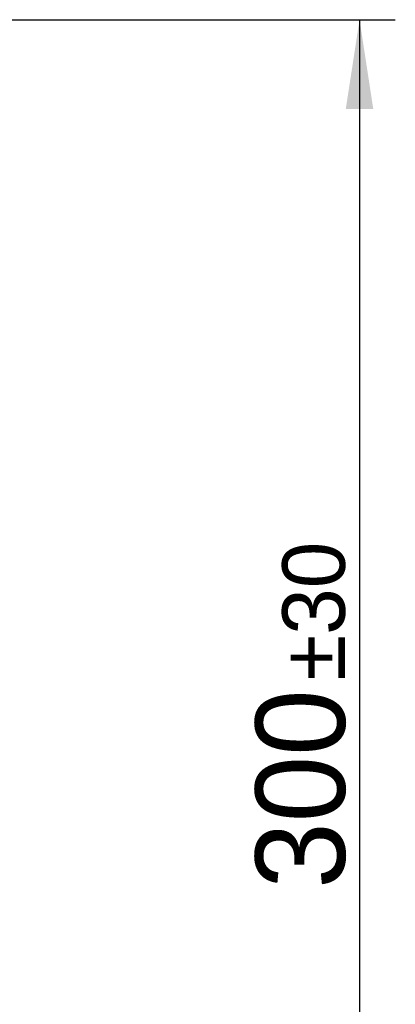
# Model space of a CAD drawing. Header units: millimetres. Extents: x 10 to 584, y 10 to 410.
# Tile 19 of 26: x 253 to 274, y 272 to 327. Entities that reach past the tile are written whole.
import ezdxf

# ---------------------------------------------------------------- set-up
doc = ezdxf.new("R2010")
doc.units = ezdxf.units.MM
doc.header["$LTSCALE"] = 2
doc.linetypes.add('SLD-实线', pattern=[0])
doc.layers.add('细实线层', color=7, linetype='SLD-实线')
doc.styles.add('SLDTEXTSTYLE1', font='txt')
doc.dimstyles.new('SLDDIMSTYLE1', dxfattribs={"dimtxt": 5, "dimasz": 5, "dimexe": 0, "dimexo": 0.0625, "dimgap": 1.25, "dimtad": 2, "dimrnd": 1e-09, "dimzin": 12, "dimdsep": 46, "dimtxsty": 'SLDTEXTSTYLE1', "dimsah": 1, "dimcen": 0.09, "dimadec": 0, "dimazin": 3, "dimtol": 1, "dimtp": 30, "dimtm": 30, "dimtfac": 1, "dimtdec": 0, "dimtofl": 0, "dimtmove": 0, "dimatfit": 3, "dimfxl": 1, "dimfrac": 2, "dimtolj": 1, "dimarcsym": 0})

# ---------------------------------------------------------------- blocks, each defined once
blk = doc.blocks.new('_D_1')
at = {"layer": '细实线层'}
for p, q in [((188.081, 327.375), (274.193, 327.375)), ((272.193, 327.375), (272.193, 247.969)), ((214.421, 247.969), (274.193, 247.969))]:
    blk.add_line(p, q, dxfattribs=at)
for points in [[(272.193, 327.375), (271.423, 322.375), (272.962, 322.375)], [(272.193, 247.969), (272.962, 252.969), (271.423, 252.969)]]:
    blk.add_solid(points, dxfattribs=at)
at = {"layer": '细实线层', "attachment_point": 1, "rotation": 90, "style": 'SLDTEXTSTYLE1'}
for s, insert, char_height in [('±30', (267.874, 290.4), 3.5), ('300', (266.375, 278.761), 5)]:
    blk.add_mtext(s, dxfattribs=dict(at, insert=insert, char_height=char_height))

msp = doc.modelspace()

# ---------------------------------------------------------------- dimensions: what is measured, and where the dimension line sits
at = {"layer": '细实线层'}
dim = msp.add_linear_dim(base=(272.192716, 247.969254), p1=(188.081204, 327.37508), p2=(214.421207, 247.969254), angle=90, text='300 最大', dimstyle='SLDDIMSTYLE1', dxfattribs=at)
dim.commit()
dim.dimension.update_dxf_attribs({"geometry": '_D_1', "text_midpoint": (272.192716, 288.654245), "dimtype": 160})

doc.saveas('drawing.dxf')
